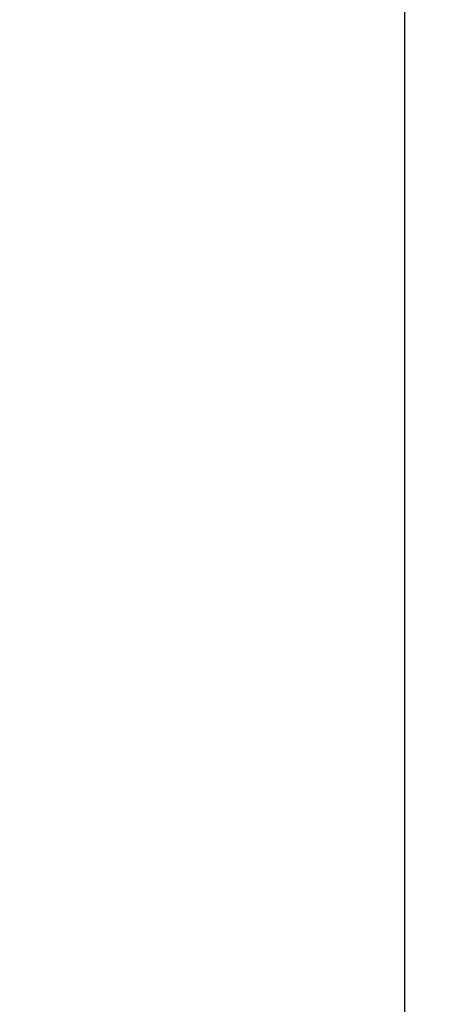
# Paper-space layout 'Blatt3' of a CAD drawing. Header units: millimetres. Extents: x 5 to 418, y 2 to 292.
# Tile 60 of 93: x 144 to 154, y 224 to 249. Entities that reach past the tile are written whole.
import ezdxf

# ---------------------------------------------------------------- set-up
doc = ezdxf.new("R2010")
doc.units = ezdxf.units.MM
doc.layers.add('SLD-0', color=7, linetype='Continuous')
doc.styles.add('SLDTEXTSTYLE0', font='TXT', dxfattribs={"width": 0.605})
doc.dimstyles.new('SLDDIMSTYLE2', dxfattribs={"dimtxt": 3.5, "dimasz": 3.302, "dimexe": 0, "dimexo": 0.0625, "dimgap": 0.875, "dimtad": 1, "dimdec": 0, "dimlfac": 6, "dimrnd": 1e-09, "dimzin": 12, "dimdsep": 46, "dimtxsty": 'SLDTEXTSTYLE0', "dimsah": 1, "dimcen": 0.09, "dimadec": 0, "dimazin": 3, "dimtfac": 1, "dimtofl": 0, "dimtmove": 0, "dimatfit": 3, "dimfxl": 1, "dimfrac": 2, "dimtolj": 1, "dimtzin": 12, "dimarcsym": 0})

# ---------------------------------------------------------------- blocks, each defined once
blk = doc.blocks.new('_D_13')
at = {"layer": 'SLD-0', "color": 7}
for p, q in [((140.596, 260.94), (154.472, 260.94)), ((153.472, 89.543), (153.472, 260.94)), ((131.918, 89.543), (154.472, 89.543))]:
    blk.add_line(p, q, dxfattribs=at)
for points in [[(153.472, 260.94), (152.964, 257.638), (153.98, 257.638)], [(153.472, 89.543), (153.98, 92.845), (152.964, 92.845)]]:
    blk.add_solid(points, dxfattribs=at)
at = {"layer": 'SLD-0', "color": 7, "insert": (148.96, 169.894), "char_height": 3.5, "attachment_point": 1, "rotation": 90, "style": 'SLDTEXTSTYLE0'}
blk.add_mtext('1028', dxfattribs=at)

psp = doc.layouts.new('Blatt3')

# ---------------------------------------------------------------- dimensions: what is measured, and where the dimension line sits
at = {"layer": 'SLD-0', "color": 7}
dim = psp.add_linear_dim(base=(153.4718, 260.9397), p1=(131.918, 89.5425), p2=(140.5962, 260.9397), angle=90, dimstyle='SLDDIMSTYLE2', dxfattribs=at)
dim.commit()
dim.dimension.update_dxf_attribs({"geometry": '_D_13', "text_midpoint": (153.4718, 175.2411), "dimtype": 160})

doc.saveas('drawing.dxf')
